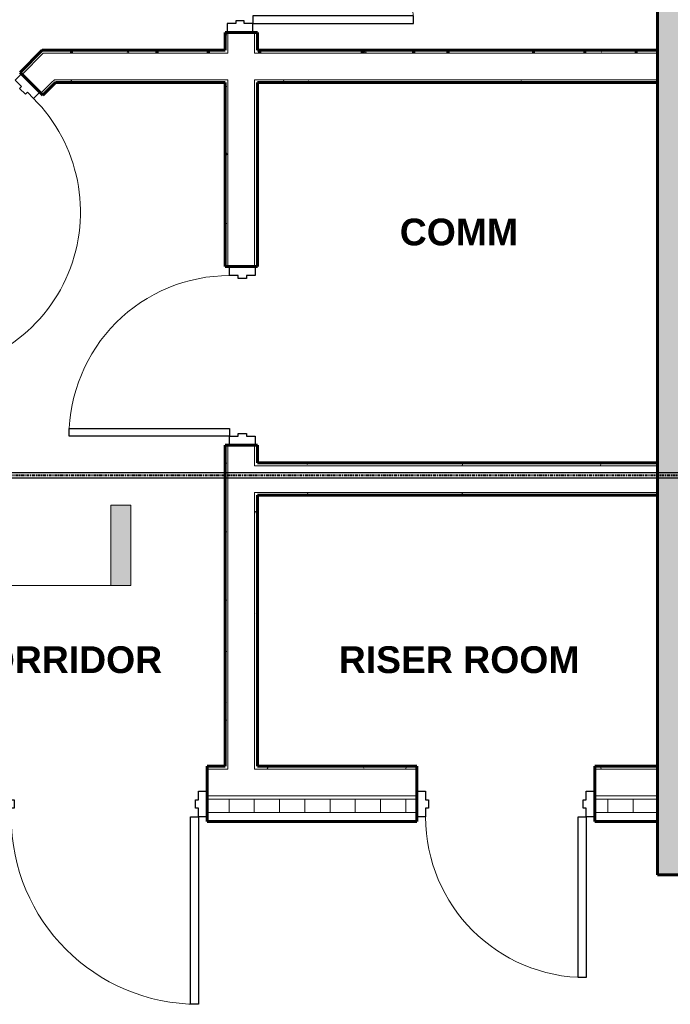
# Model space of a CAD drawing. Header units: inches. Extents: x 102 to 2483, y -110 to 488.
# Tile 18 of 30: x 1506 to 1652, y -41 to 180. Entities that reach past the tile are written whole.
import ezdxf

# ---------------------------------------------------------------- set-up
doc = ezdxf.new("R2010")
doc.units = ezdxf.units.IN
doc.header["$MEASUREMENT"] = 0
doc.linetypes.add('Center', pattern=[1.25, 0.25, -0.1875, 0.625, -0.1875])
for name, color, linetype, lineweight in [('A-AREA-IDEN', 2, 'Continuous', 9), ('A-DOOR', 31, 'Continuous', 18), ('A-DOOR-FRAM', 31, 'Continuous', 30), ('A-WALL', 113, 'Continuous', 18), ('A-WALL-PATT', 111, 'Continuous', 60), ('G-ANNO-SYMB', 111, 'Continuous', 9), ('I-WALL', 2, 'Continuous', 18), ('L-SITE-WALL', 31, 'Continuous', 18), ('P-PIPE', 3, 'Continuous', 30), ('P-PIPE-CNTR', 3, 'Center', 40)]:
    doc.layers.add(name, color=color, linetype=linetype, lineweight=lineweight)
doc.styles.add('Arial_B', font='arialbd.ttf', dxfattribs={"height": 6})
pattern_1 = [(0, (0, 0), (15.36, 3.84), [0.634, -10.886, 0.634, -10.886, -61.44]), (0, (0, 0), (15.36, 3.84), [-23.04, 0.634, -22.406, 0.634, -10.886, -26.88]), (0, (0, 0), (15.36, 3.84), [-57.6, 0.634, -7.046, 0.634, -18.566]), (120, (5.76, 1.92), (-11.005538, 11.38215), [0.634, -10.886, 0.634, -10.886, -61.44]), (120, (5.76, 1.92), (-11.005538, 11.38215), [-23.04, 0.634, -22.406, 0.634, -10.886, -26.88]), (120, (5.76, 1.92), (-11.005538, 11.38215), [-57.6, 0.634, -7.046, 0.634, -18.566]), (240, (7.68, 9.6), (-4.354462, -15.22215), [0.634, -10.886, 0.634, -10.886, -61.44]), (240, (7.68, 9.6), (-4.354462, -15.22215), [-23.04, 0.634, -22.406, 0.634, -10.886, -26.88]), (240, (7.68, 9.6), (-4.354462, -15.22215), [-57.6, 0.634, -7.046, 0.634, -18.566])]

# ---------------------------------------------------------------- blocks, each defined once
blk = doc.blocks.new('Door-Passage-Single-Flush - 36_ x 84_-580149-Domestic Water Floor Plan')
at = {"layer": 'A-DOOR', "color": 50, "lineweight": 30}
for p, q in [((16.25, -2.875), (18, -2.875)), ((16.25, -38.875), (16.25, -2.875)), ((18, -2.875), (18, -38.875)), ((18, -38.875), (16.25, -38.875))]:
    blk.add_line(p, q, dxfattribs=at)
at = {"layer": 'A-DOOR', "color": 7, "lineweight": 9}
blk.add_arc((18, -2.875), 36, 180, 270, dxfattribs=at)
at = {"layer": 'A-DOOR-FRAM', "color": 50}
for p, q in [((-20, 2.875), (-18, 2.875)), ((-20, -2.875), (-20, 2.875)), ((-18, 2.875), (-18, 0.9375)), ((18, 2.875), (20, 2.875)), ((18, 0.9375), (18, 2.875)), ((20, 2.875), (20, -2.875)), ((-18, 0.9375), (-17.375, 0.9375)), ((-17.375, 0.9375), (-17.375, -0.9375)), ((17.375, 0.9375), (18, 0.9375)), ((17.375, -0.9375), (17.375, 0.9375)), ((-18, -0.9375), (-18, -2.875)), ((-17.375, -0.9375), (-18, -0.9375)), ((18, -0.9375), (17.375, -0.9375)), ((18, -2.875), (18, -0.9375)), ((-18, -2.875), (-20, -2.875)), ((20, -2.875), (18, -2.875))]:
    blk.add_line(p, q, dxfattribs=at)
blk = doc.blocks.new('Door-Passage-Single-Flush - 36_ x 84_-580242-Domestic Water Floor Plan')
at = {"layer": 'A-DOOR', "color": 50, "lineweight": 30}
for p, q in [((16.25, -5.4375), (18, -5.4375)), ((16.25, -41.4375), (16.25, -5.4375)), ((18, -5.4375), (18, -41.4375)), ((18, -41.4375), (16.25, -41.4375))]:
    blk.add_line(p, q, dxfattribs=at)
at = {"layer": 'A-DOOR', "color": 7, "lineweight": 9}
blk.add_arc((18, -5.4375), 36, 180, 270, dxfattribs=at)
at = {"layer": 'A-DOOR-FRAM', "color": 50}
for p, q in [((-20, 0.3125), (-18, 0.3125)), ((-20, -5.4375), (-20, 0.3125)), ((-18, 0.3125), (-18, -1.625)), ((18, 0.3125), (20, 0.3125)), ((18, -1.625), (18, 0.3125)), ((20, 0.3125), (20, -5.4375)), ((-18, -1.625), (-17.375, -1.625)), ((-17.375, -1.625), (-17.375, -3.5)), ((17.375, -1.625), (18, -1.625)), ((17.375, -3.5), (17.375, -1.625)), ((-18, -3.5), (-18, -5.4375)), ((-17.375, -3.5), (-18, -3.5)), ((18, -3.5), (17.375, -3.5)), ((18, -5.4375), (18, -3.5)), ((-18, -5.4375), (-20, -5.4375)), ((20, -5.4375), (18, -5.4375))]:
    blk.add_line(p, q, dxfattribs=at)
blk = doc.blocks.new('Door-Passage-Single-Flush - 42_ x 84_-580282-Domestic Water Floor Plan')
at = {"layer": 'A-DOOR', "color": 50, "lineweight": 30}
for p, q in [((19.25, -5.4375), (21, -5.4375)), ((19.25, -47.4375), (19.25, -5.4375)), ((21, -5.4375), (21, -47.4375)), ((21, -47.4375), (19.25, -47.4375))]:
    blk.add_line(p, q, dxfattribs=at)
at = {"layer": 'A-DOOR', "color": 7, "lineweight": 9}
blk.add_arc((21, -5.4375), 42, 180, 270, dxfattribs=at)
at = {"layer": 'A-DOOR-FRAM', "color": 50}
for p, q in [((-23, 0.3125), (-21, 0.3125)), ((-23, -5.4375), (-23, 0.3125)), ((-21, 0.3125), (-21, -1.625)), ((21, 0.3125), (23, 0.3125)), ((21, -1.625), (21, 0.3125)), ((23, 0.3125), (23, -5.4375)), ((-21, -1.625), (-20.375, -1.625)), ((-20.375, -1.625), (-20.375, -3.5)), ((20.375, -1.625), (21, -1.625)), ((20.375, -3.5), (20.375, -1.625)), ((-21, -3.5), (-21, -5.4375)), ((-20.375, -3.5), (-21, -3.5)), ((21, -3.5), (20.375, -3.5)), ((21, -5.4375), (21, -3.5)), ((-21, -5.4375), (-23, -5.4375)), ((23, -5.4375), (21, -5.4375))]:
    blk.add_line(p, q, dxfattribs=at)
blk = doc.blocks.new('Door-Passage-Single-Flush - 36_ x 84_-580072-Domestic Water Floor Plan')
at = {"layer": 'A-DOOR', "color": 50, "lineweight": 30}
for p, q in [((18, 38.875), (16.25, 38.875)), ((16.25, 38.875), (16.25, 2.875)), ((18, 2.875), (18, 38.875)), ((16.25, 2.875), (18, 2.875))]:
    blk.add_line(p, q, dxfattribs=at)
at = {"layer": 'A-DOOR', "color": 7, "lineweight": 9}
blk.add_arc((18, 2.875), 36, 90, 180, dxfattribs=at)
at = {"layer": 'A-DOOR-FRAM', "color": 50}
for p, q in [((-18, 2.875), (-20, 2.875)), ((-20, 2.875), (-20, -2.875)), ((-18, 0.9375), (-18, 2.875)), ((18, 2.875), (18, 0.9375)), ((20, 2.875), (18, 2.875)), ((20, -2.875), (20, 2.875)), ((-17.375, 0.9375), (-18, 0.9375)), ((-17.375, -0.9375), (-17.375, 0.9375)), ((18, 0.9375), (17.375, 0.9375)), ((17.375, 0.9375), (17.375, -0.9375)), ((-18, -2.875), (-18, -0.9375)), ((-18, -0.9375), (-17.375, -0.9375)), ((17.375, -0.9375), (18, -0.9375)), ((18, -0.9375), (18, -2.875)), ((-20, -2.875), (-18, -2.875)), ((18, -2.875), (20, -2.875))]:
    blk.add_line(p, q, dxfattribs=at)
blk = doc.blocks.new('Door-Passage-Single-Flush - 36_ x 84_-579968-Domestic Water Floor Plan')
at = {"layer": 'A-DOOR', "color": 50, "lineweight": 30}
for p, q in [((42.22, 29.57), (16.76, 4.11)), ((43.46, 28.33), (42.22, 29.57)), ((18, 2.87), (43.46, 28.33)), ((16.76, 4.11), (18, 2.87))]:
    blk.add_line(p, q, dxfattribs=at)
at = {"layer": 'A-DOOR', "color": 7, "lineweight": 9}
blk.add_arc((18, 2.87), 36, 45, 180, dxfattribs=at)
at = {"layer": 'A-DOOR-FRAM', "color": 50}
for p, q in [((-18, 2.87), (-20, 2.87)), ((-20, 2.87), (-20, -2.88)), ((-18, 0.94), (-18, 2.87)), ((18, 2.87), (18, 0.94)), ((20, 2.87), (18, 2.87)), ((20, -2.88), (20, 2.87)), ((-17.38, 0.94), (-18, 0.94)), ((-17.38, -0.94), (-17.38, 0.94)), ((18, 0.94), (17.37, 0.94)), ((17.37, 0.94), (17.37, -0.94)), ((-18, -2.88), (-18, -0.94)), ((-18, -0.94), (-17.38, -0.94)), ((17.37, -0.94), (18, -0.94)), ((18, -0.94), (18, -2.88)), ((-20, -2.88), (-18, -2.88)), ((18, -2.88), (20, -2.88))]:
    blk.add_line(p, q, dxfattribs=at)
blk = doc.blocks.new('ANG M_I Facility_HOST_REVISED_07082024_rvt-1-Domestic Water Floor Plan')
at = {"layer": 'A-WALL-PATT', "lineweight": 9}
h = blk.add_hatch(dxfattribs=at)
h.set_pattern_fill('FP_1', style=0, pattern_type=2)
h.set_pattern_definition([(50, (0, 0), (13.77135, -1.20496), [1.44, -15.84]), (355, (0, 0), (-2.66442, 14.44218), [1.152, -12.672]), (100.451, (1.148, -0.1), (11.10708, 13.23737), [1.224, -13.462]), (46.184, (0, 3.84), (20.4913, -3.17785), [2.16, -23.76]), (96.636, (1.708, 3.575), (17.9459, 18.70315), [1.836, -20.193]), (351.184, (0, 3.84), (17.9454, 18.7026), [1.728, -19.008]), (21, (1.92, 2.88), (11.46052, -7.73037), [1.44, -15.84]), (326, (1.92, 2.88), (4.67135, 13.92315), [1.152, -12.672]), (71.451, (2.875, 2.236), (16.13207, 6.19284), [1.224, -13.462]), (37.5, (0, 0), (0.233123, 6.39175), [0.634, -11.885, 0.634, -12.23, -12.72]), (37.5, (0, 0), (0.233123, 6.39175), [-25.382, 0.634, -12.086]), (7.5, (0, 0), (5.05073, 7.57304), [0.634, -6.701, 0.634, -11.597, -4.848]), (7.5, (0, 0), (5.05073, 7.57304), [-19.565, 0.634, -4.214]), (327.5, (-4.282, 0), (10.24958, -0.43289), [0.634, -4.166, 0.634, -14.342, -19.872]), (327.5, (-4.282, 0), (10.24958, -0.43289), [-19.776, 0.634, -19.238]), (317.5, (-6.202, 0), (11.19739, 1.92214), [0.634, -5.606, 0.634, -9.312, -14.112]), (317.5, (-6.202, 0), (11.19739, 1.92214), [-16.186, 0.634, -13.478])])
h.paths.add_polyline_path([(164.94, -11.66), (144.94, -11.66), (144.94, 488.34), (164.94, 488.34), (164.94, 468.34)])
h = blk.add_hatch(dxfattribs=at)
h.set_pattern_fill('FP_2', style=0, pattern_type=2)
h.set_pattern_definition(pattern_1)
h.paths.add_polyline_path([(48.56, 281.96), (48.56, 217.21), (47.94, 217.21), (47.94, 281.96)])
h.paths.add_polyline_path([(48.56, 177.21), (48.56, 173.21), (47.94, 173.21), (47.94, 177.21)])
h.paths.add_polyline_path([(48.56, 165.96), (48.56, 124.71), (47.94, 124.71), (47.94, 165.96)])
h.paths.add_polyline_path([(48.56, 84.71), (48.56, 12.71), (47.94, 12.71), (47.94, 84.71)])
h = blk.add_hatch(dxfattribs=at)
h.set_pattern_fill('FP_2', style=0, pattern_type=2)
h.set_pattern_definition(pattern_1)
h.paths.add_polyline_path([(55.19, 173.21), (54.56, 173.21), (54.56, 177.21), (55.19, 177.21)])
h.paths.add_polyline_path([(54.56, 80.09), (54.56, 84.71), (55.19, 84.71), (55.19, 80.71), (55.19, 80.09)])
h.paths.add_polyline_path([(54.56, 74.09), (55.19, 74.09), (55.19, 73.46), (55.19, 12.71), (54.56, 12.71)])
h.paths.add_polyline_path([(55.19, 124.71), (54.56, 124.71), (54.56, 165.96), (55.19, 165.96)])
h.paths.add_polyline_path([(55.19, 217.21), (54.56, 217.21), (54.56, 281.96), (55.19, 281.96)])
h = blk.add_hatch(dxfattribs=at)
h.set_pattern_fill('FP_2', style=0, pattern_type=2)
h.set_pattern_definition(pattern_1)
h.paths.add_polyline_path([(-30.69, 134.77), (-30.69, 135.65), (-26.36, 139.98), (-25.92, 139.54)])
h.paths.add_polyline_path([(2.37, 167.82), (1.93, 168.26), (6.25, 172.59), (7.14, 172.59)])
h = blk.add_hatch(dxfattribs=at)
h.set_pattern_fill('FP_2', style=0, pattern_type=2)
h.set_pattern_definition(pattern_1)
h.paths.add_polyline_path([(48.56, 173.21), (48.56, 172.59), (7.14, 172.59), (6.25, 172.59), (6.88, 173.21), (47.94, 173.21)])
h.paths.add_polyline_path([(54.56, 173.21), (55.19, 173.21), (144.94, 173.21), (144.94, 172.59), (54.56, 172.59)])
h = blk.add_hatch(dxfattribs=at)
h.set_pattern_fill('FP_2', style=0, pattern_type=2)
h.set_pattern_definition(pattern_1)
h.paths.add_polyline_path([(7.05, 163.14), (6.61, 163.58), (9, 165.96), (9.88, 165.96)])
h.paths.add_polyline_path([(-24.06, 132.02), (-24.06, 132.91), (-21.67, 135.29), (-21.23, 134.85)])
h = blk.add_hatch(dxfattribs=at)
h.set_pattern_fill('FP_2', style=0, pattern_type=2)
h.set_pattern_definition(pattern_1)
h.paths.add_polyline_path([(9, 165.96), (9.62, 166.59), (48.56, 166.59), (48.56, 165.96), (47.94, 165.96), (9.88, 165.96)])
h.paths.add_polyline_path([(54.56, 166.59), (144.94, 166.59), (144.94, 165.96), (55.19, 165.96), (54.56, 165.96)])
h = blk.add_hatch(dxfattribs=at)
h.set_pattern_fill('FP_2', style=0, pattern_type=2)
h.set_pattern_definition(pattern_1)
h.paths.add_polyline_path([(144.94, 80.09), (55.19, 80.09), (55.19, 80.71), (144.94, 80.71)])
h = blk.add_hatch(dxfattribs=at)
h.set_pattern_fill('FP_2', style=0, pattern_type=2)
h.set_pattern_definition(pattern_1)
h.paths.add_polyline_path([(55.19, 73.46), (55.19, 74.09), (144.94, 74.09), (144.94, 73.46)])
h = blk.add_hatch(dxfattribs=at)
h.set_pattern_fill('FP_2', style=0, pattern_type=2)
h.set_pattern_definition(pattern_1)
h.paths.add_polyline_path([(54.56, 12.71), (55.19, 12.71), (90.94, 12.71), (90.94, 12.09), (54.56, 12.09)])
h.paths.add_polyline_path([(-24.69, 12.71), (-24.06, 12.71), (-2.06, 12.71), (-2.06, 12.09), (-24.69, 12.09)])
h.paths.add_polyline_path([(-30.69, 12.71), (-30.69, 12.09), (-162.19, 12.09), (-162.19, 12.71), (-161.56, 12.71), (-31.31, 12.71)])
h.paths.add_polyline_path([(48.56, 12.71), (48.56, 12.09), (43.94, 12.09), (43.94, 12.71), (47.94, 12.71)])
h.paths.add_polyline_path([(144.94, 12.09), (130.94, 12.09), (130.94, 12.71), (144.94, 12.71)])
h = blk.add_hatch(dxfattribs=at)
h.set_pattern_fill('FP_3', style=0, pattern_type=2)
h.set_pattern_definition([(0, (0, 0), (0, 5.666), []), (90, (0, 0), (-5.666, 3e-16), [])])
h.paths.add_polyline_path([(144.94, 2.34), (130.94, 2.34), (130.94, 5.34), (144.94, 5.34)])
h.paths.add_polyline_path([(90.94, 2.34), (43.94, 2.34), (43.94, 5.34), (90.94, 5.34)])
h.paths.add_polyline_path([(-2.06, 2.34), (-163.06, 2.34), (-163.06, 5.34), (-2.06, 5.34)])
at = {"layer": 'A-WALL', "color": 10}
for p, q in [((48.56, 177.21), (48.56, 173.21)), ((54.56, 177.21), (54.56, 173.21)), ((2.37, 167.82), (7.14, 172.59)), ((48.56, 172.59), (7.14, 172.59)), ((48.56, 172.59), (48.56, 173.21)), ((48.56, 173.21), (48.56, 172.59)), ((54.56, 173.21), (54.56, 172.59)), ((54.56, 172.59), (54.56, 173.21)), ((144.94, 172.59), (54.56, 172.59)), ((9, 165.96), (6.61, 163.58)), ((9, 165.96), (9.62, 166.59)), ((48.56, 166.59), (9.62, 166.59)), ((48.56, 165.96), (48.56, 166.59)), ((48.56, 166.59), (48.56, 165.96)), ((48.56, 165.96), (48.56, 124.71)), ((54.56, 166.59), (54.56, 165.96)), ((144.94, 166.59), (54.56, 166.59)), ((54.56, 165.96), (54.56, 166.59)), ((54.56, 165.96), (54.56, 124.71)), ((48.56, 84.71), (48.56, 12.71)), ((54.56, 84.71), (54.56, 80.09)), ((54.56, 80.09), (55.19, 80.09)), ((144.94, 80.09), (55.19, 80.09)), ((54.56, 74.09), (54.56, 12.71)), ((54.56, 74.09), (55.19, 74.09)), ((144.94, 74.09), (55.19, 74.09)), ((43.94, 12.71), (43.94, 12.71)), ((48.56, 12.09), (43.94, 12.09)), ((48.56, 12.71), (48.56, 12.09)), ((54.56, 12.71), (54.56, 12.09)), ((90.94, 12.09), (54.56, 12.09)), ((90.94, 12.71), (90.94, 12.71)), ((130.94, 12.71), (130.94, 12.71)), ((144.94, 12.09), (130.94, 12.09)), ((144.94, 12.71), (144.94, 12.71)), ((90.94, 6.09), (43.94, 6.09)), ((90.94, 5.34), (43.94, 5.34)), ((144.94, 6.09), (130.94, 6.09)), ((144.94, 5.34), (130.94, 5.34)), ((90.94, 2.34), (43.94, 2.34)), ((144.94, 2.34), (130.94, 2.34)), ((43.94, 0.34), (43.94, 0.34)), ((90.94, 0.34), (90.94, 0.34)), ((130.94, 0.34), (130.94, 0.34)), ((144.94, 0.34), (144.94, 0.34))]:
    blk.add_line(p, q, dxfattribs=at)
at = {"layer": 'A-WALL', "color": 250, "lineweight": 60}
for p, q in [((47.94, 12.71), (43.94, 12.71)), ((43.94, 12.71), (43.94, 0.34)), ((90.94, 12.71), (55.19, 12.71)), ((90.94, 0.34), (90.94, 12.71)), ((144.94, 12.71), (130.94, 12.71)), ((130.94, 12.71), (130.94, 0.34)), ((144.94, 0.34), (144.94, 12.71)), ((43.94, 0.34), (90.94, 0.34)), ((130.94, 0.34), (144.94, 0.34))]:
    blk.add_line(p, q, dxfattribs=at)
at = {"layer": 'I-WALL', "color": 250, "lineweight": 60}
for p, q in [((55.19, 177.21), (47.94, 177.21)), ((47.94, 177.21), (47.94, 173.21)), ((55.19, 173.21), (55.19, 177.21)), ((6.88, 173.21), (1.93, 168.26)), ((47.94, 173.21), (6.88, 173.21)), ((144.94, 173.21), (55.19, 173.21)), ((144.94, 165.96), (144.94, 173.21)), ((1.93, 168.26), (4.22, 165.96)), ((4.22, 165.96), (7.05, 163.14)), ((7.05, 163.14), (9.88, 165.96)), ((9.88, 165.96), (47.94, 165.96)), ((47.94, 165.96), (47.94, 124.71)), ((55.19, 165.96), (144.94, 165.96)), ((55.19, 124.71), (55.19, 165.96)), ((47.94, 124.71), (55.19, 124.71)), ((55.19, 84.71), (47.94, 84.71)), ((47.94, 84.71), (47.94, 12.71)), ((55.19, 80.71), (55.19, 84.71)), ((144.94, 80.71), (55.19, 80.71)), ((144.94, 73.46), (144.94, 80.71)), ((55.19, 12.71), (55.19, 73.46)), ((55.19, 73.46), (144.94, 73.46))]:
    blk.add_line(p, q, dxfattribs=at)
at = {"layer": 'I-WALL', "color": 10}
for p, q in [((47.94, 177.21), (47.94, 177.21)), ((55.19, 177.21), (55.19, 177.21)), ((6.88, 173.21), (6.88, 173.21)), ((47.94, 173.21), (47.94, 173.21)), ((55.19, 173.21), (55.19, 173.21)), ((144.94, 173.21), (144.94, 173.21)), ((1.93, 168.26), (1.93, 168.26)), ((9.88, 165.96), (9.88, 165.96)), ((47.94, 165.96), (47.94, 165.96)), ((55.19, 165.96), (55.19, 165.96)), ((144.94, 165.96), (144.94, 165.96)), ((7.05, 163.14), (7.05, 163.14)), ((47.94, 124.71), (47.94, 124.71)), ((55.19, 124.71), (55.19, 124.71)), ((47.94, 84.71), (47.94, 84.71)), ((55.19, 84.71), (55.19, 84.71)), ((55.19, 80.71), (55.19, 80.71)), ((144.94, 80.71), (144.94, 80.71)), ((55.19, 73.46), (55.19, 73.46)), ((144.94, 73.46), (144.94, 73.46)), ((47.94, 12.71), (47.94, 12.71)), ((55.19, 12.71), (55.19, 12.71))]:
    blk.add_line(p, q, dxfattribs=at)
at = {"layer": 'L-SITE-WALL', "color": 250, "lineweight": 60}
for p, q in [((144.94, 488.34), (144.94, -11.66)), ((144.94, -11.66), (164.94, -11.66))]:
    blk.add_line(p, q, dxfattribs=at)
at = {"layer": 'L-SITE-WALL', "color": 10}
blk.add_line((144.94, -11.66), (144.94, -11.66), dxfattribs=at)
at = {"layer": 'A-DOOR', "color": 10, "lineweight": 18}
for name, p, rotation in [('Door-Passage-Single-Flush - 36_ x 84_-580072-Domestic Water Floor Plan', (51.31, 197.21), 270), ('Door-Passage-Single-Flush - 36_ x 84_-579968-Domestic Water Floor Plan', (-9.83, 151.73), 225), ('Door-Passage-Single-Flush - 36_ x 84_-580149-Domestic Water Floor Plan', (51.81, 104.71), 270)]:
    blk.add_blockref(name, p, dxfattribs=dict(at, rotation=rotation))
for name, p in [('Door-Passage-Single-Flush - 42_ x 84_-580282-Domestic Water Floor Plan', (20.94, 6.78)), ('Door-Passage-Single-Flush - 36_ x 84_-580242-Domestic Water Floor Plan', (110.94, 6.78))]:
    blk.add_blockref(name, p, dxfattribs=at)
blk = doc.blocks.new('Section - 3_32_ x 3_8_-54337-Domestic Water Floor Plan')
at = {"layer": 'G-ANNO-SYMB'}
blk.add_hatch(color=256, dxfattribs=at).paths.add_polyline_path([(0, 0.375), (0, 0), (-0.09375, 0), (-0.09375, 0.375)])
for p, q in [((0, 0.375), (-0.09375, 0.375)), ((-0.09375, 0.375), (-0.09375, 0)), ((0, 0), (0, 0.375)), ((-0.09375, 0), (0, 0))]:
    blk.add_line(p, q, dxfattribs=at)

msp = doc.modelspace()

# ---------------------------------------------------------------- linework, layer by layer
at = {"layer": 'G-ANNO-SYMB'}
msp.add_line((1312.87, 53.24), (1525.97, 53.24), dxfattribs=at)
at = {"layer": 'P-PIPE', "color": 170}
for p, q in [((1668.98, 78.5), (1476.6, 78.5)), ((1476.6, 77.37), (1668.98, 77.37))]:
    msp.add_line(p, q, dxfattribs=at)
at = {"layer": 'P-PIPE-CNTR', "color": 160}
msp.add_line((1476.6, 77.93), (1668.98, 77.93), dxfattribs=at)
msp.add_line((1476.6, 77.93), (1668.98, 77.93), dxfattribs=at)

# ---------------------------------------------------------------- block references
at = {"lineweight": 5}
msp.add_blockref('ANG M_I Facility_HOST_REVISED_07082024_rvt-1-Domestic Water Floor Plan', (1503.67, 0), dxfattribs=at)
at = {"layer": 'G-ANNO-SYMB', "extrusion": (0, 0, -1), "xscale": 47.99999999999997, "yscale": 47.99999999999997, "zscale": 47.99999999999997}
msp.add_blockref('Section - 3_32_ x 3_8_-54337-Domestic Water Floor Plan', (-1525.97, 53.24), dxfattribs=at)

# ---------------------------------------------------------------- texts
at = {"layer": 'A-AREA-IDEN', "char_height": 6, "attachment_point": 1, "style": 'Arial_B'}
for s, insert, width in [('COMM', (1590.81, 135.48), 32.421), ('CORRIDOR', (1491.85, 39.6), 54.9945), ('RISER ROOM', (1577.11, 39.6), 65.5995)]:
    msp.add_mtext(s, dxfattribs=dict(at, insert=insert, width=width))

doc.saveas('drawing.dxf')
